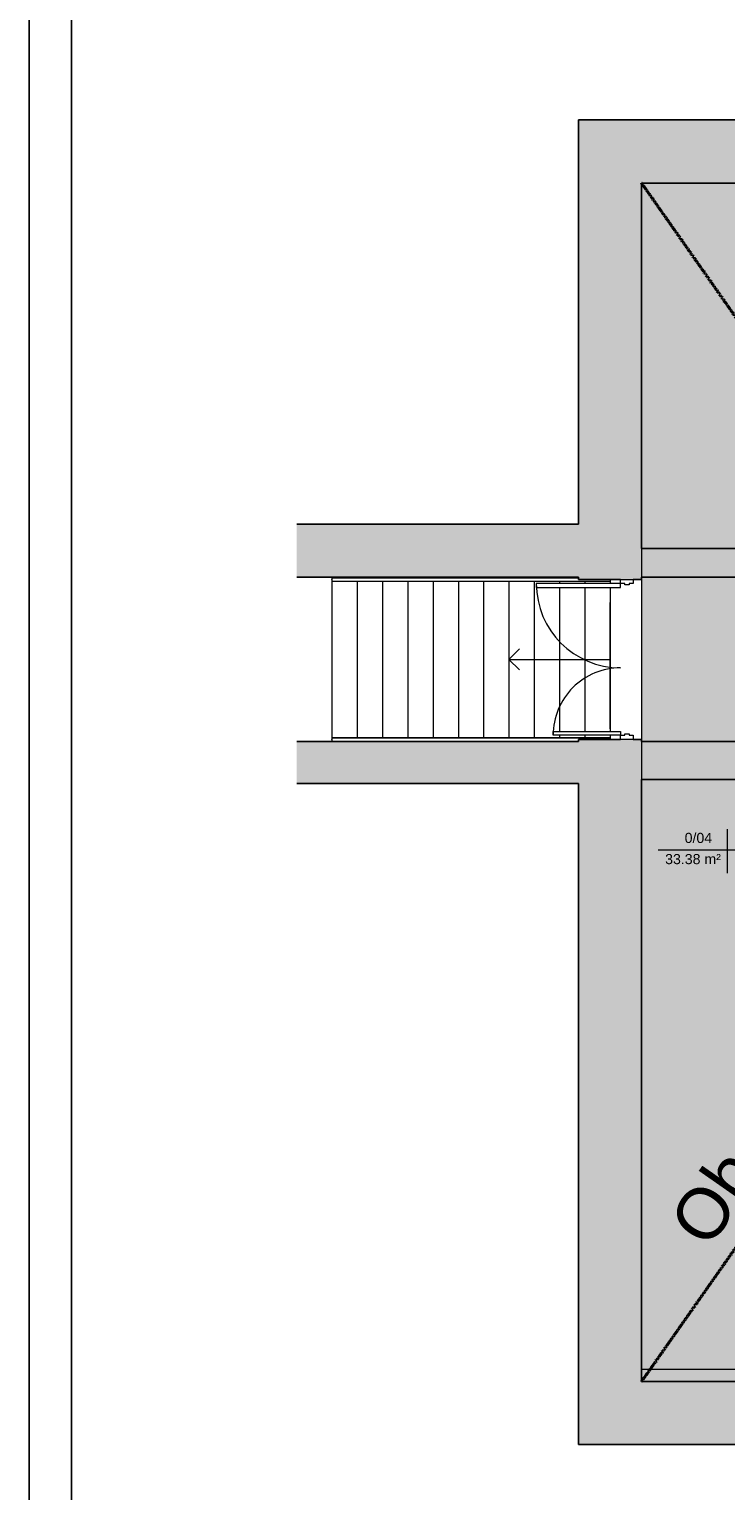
# Model space of a CAD drawing. Header units: inches. Extents: x -112469 to 885939, y -131046 to 286269.
# Tile 38 of 138: x -22272 to -14005, y -118445 to -101092. Entities that reach past the tile are written whole.
import ezdxf

# ---------------------------------------------------------------- set-up
doc = ezdxf.new("R2010")
doc.units = ezdxf.units.IN
doc.header["$MEASUREMENT"] = 0
doc.linetypes.add('Aligning Line 1_8_', pattern=[0.635, 0.3175, -0.3175])
doc.linetypes.add('Ponad', pattern=[0.396875, 0.238125, -0.15875])
for name, color, linetype, lineweight in [('A-AREA', 251, 'Continuous', 9), ('A-AREA-IDEN', 251, 'Continuous', 9), ('A-DETL', 251, 'Continuous', 9), ('A-DETL-GENF', 254, 'Continuous', 9), ('A-DETL-THIN', 251, 'Continuous', 9), ('A-DOOR', 251, 'Continuous', 9), ('A-DOOR-FRAM', 251, 'Continuous', 18), ('A-FLOR', 251, 'Continuous', 9), ('A-FLOR-HRAL', 251, 'Continuous', 9), ('A-WALL', 251, 'Continuous', 9), ('A-WALL-PATT', 254, 'Continuous', 25), ('G-ANNO-TEXT', 251, 'Continuous', 9), ('S-STRS', 251, 'Continuous', 9), ('S-STRS-ANNO', 251, 'Continuous', 9)]:
    doc.layers.add(name, color=color, linetype=linetype, lineweight=lineweight)
doc.styles.add('Arial', font='arial.ttf', dxfattribs={"height": 25})
doc.styles.add('Arial_5', font='arial.ttf', dxfattribs={"height": 20})

# ---------------------------------------------------------------- blocks, each defined once
blk = doc.blocks.new('Typ poręczy górnej - Górna poręcz_wewnętrzny_-448010-3_Poziom parteru')
at = {"layer": 'A-FLOR-HRAL'}
for p, q in [((15158.1, -9576.2), (14828.1, -9576.2)), ((15158.1, -9578), (15158.1, -9578.2)), ((14828.1, -9580.2), (15120.6, -9580.2))]:
    blk.add_line(p, q, dxfattribs=at)
at = {"layer": 'A-FLOR-HRAL', "flags": 128}
blk.add_lwpolyline([(14828.1, -9578.4), (14828.1, -9578.2), (14828.1, -9578)], dxfattribs=at)
blk = doc.blocks.new('Typ poręczy górnej - Górna poręcz_wewnętrzny_-V5-3_Poziom parteru')
at = {"layer": 'A-FLOR-HRAL'}
for p, q in [((14828.1, -9576.2), (14828.1, -9580.2)), ((14828.1, -9576.2), (15158.1, -9576.2)), ((15158.1, -9576.2), (15158.1, -9578.2)), ((14828.1, -9580.2), (15120.6, -9580.2))]:
    blk.add_line(p, q, dxfattribs=at)
blk = doc.blocks.new('Typ poręczy górnej - Górna poręcz_wewnętrzny_-448021-3_Poziom parteru')
at = {"layer": 'A-FLOR-HRAL'}
for p, q in [((15120.6, -9386.3), (14828.1, -9386.3)), ((14828.1, -9390.3), (15158.1, -9390.3)), ((15158.1, -9388.3), (15158.1, -9388.5))]:
    blk.add_line(p, q, dxfattribs=at)
at = {"layer": 'A-FLOR-HRAL', "flags": 128}
blk.add_lwpolyline([(14828.1, -9388.5), (14828.1, -9388.3), (14828.1, -9388)], dxfattribs=at)
blk = doc.blocks.new('Typ poręczy górnej - Górna poręcz_wewnętrzny_-V6-3_Poziom parteru')
at = {"layer": 'A-FLOR-HRAL'}
for p, q in [((14828.1, -9386.3), (14828.1, -9390.3)), ((14828.1, -9386.3), (15120.6, -9386.3)), ((14828.1, -9390.3), (15158.1, -9390.3)), ((15158.1, -9388.2), (15158.1, -9390.3))]:
    blk.add_line(p, q, dxfattribs=at)
blk = doc.blocks.new('Drzwi-korytarz-niesymetryczne-wpuszczane - Drzwi dwuskrzydłowe 1800 x 2100mm-575839-3_Poziom parteru')
at = {"layer": 'A-DOOR', "lineweight": 18}
for p, q in [((-85.5, 11.865), (-90, 11.865)), ((-90, 11.865), (-90, -88.135)), ((-85.5, -88.135), (-85.5, 11.865)), ((85.5, 11.865), (90, 11.865)), ((85.5, -68.135), (85.5, 11.865)), ((90, 11.865), (90, -68.135)), ((90, -68.135), (85.5, -68.135)), ((-90, -88.135), (-85.5, -88.135))]:
    blk.add_line(p, q, dxfattribs=at)
at = {"layer": 'A-DOOR'}
for centre, radius, start, end in [((-90, 11.865), 100, 270, 360), ((90, 11.865), 80, 180, 270)]:
    blk.add_arc(centre, radius, start, end, dxfattribs=at)
at = {"layer": 'A-DOOR-FRAM'}
for p, q in [((-95, 26.865), (-90, 26.865)), ((-95, 11.865), (-95, 26.865)), ((-90, 26.865), (-90, 21.94375)), ((-90, 21.94375), (-88.4125, 21.94375)), ((-88.4125, 21.94375), (-88.4125, 16.84125)), ((88.4125, 21.94375), (90, 21.94375)), ((88.4125, 16.84125), (88.4125, 21.94375)), ((90, 26.865), (95, 26.865)), ((90, 21.94375), (90, 26.865)), ((95, 26.865), (95, 11.865)), ((-90, 11.865), (-95, 11.865)), ((-90, 16.84125), (-90, 11.865)), ((-88.4125, 16.84125), (-90, 16.84125)), ((90, 16.84125), (88.4125, 16.84125)), ((90, 11.865), (90, 16.84125)), ((95, 11.865), (90, 11.865))]:
    blk.add_line(p, q, dxfattribs=at)
blk = doc.blocks.new('Etyk_pom_1_mala - Etyk_pom_1_mala-219433-3_Poziom parteru')
at = {"layer": 'A-AREA-IDEN'}
for p, q in [((-0.096, 0.144), (-0.096, -0.378)), ((-0.915, -0.101), (0.666, -0.101))]:
    blk.add_line(p, q, dxfattribs=at)
blk = doc.blocks.new('piwnica')
at = {"layer": 'A-DETL-GENF', "true_color": 0xe5e5e5}
blk.add_hatch(color=254, dxfattribs=at).paths.add_polyline_path([(5976.08, -1014.99), (7726.09, -1014.99), (7726.09, 6132.75), (5516.09, 6132.75), (5516.09, 6582.75), (7726.09, 6582.75), (7726.09, 8532.75), (7096.09, 8532.75), (7096.09, 8872.75), (7726.09, 8872.75), (7726.09, 11962.75), (7696.09, 11963.62), (7696.09, 12062.75), (7726.09, 12062.75), (7726.09, 13212.75), (6146.09, 13212.75), (6146.09, 12062.75), (6846.09, 12062.75), (6846.09, 11962.75), (5386.09, 11962.75), (5386.09, 11862.75), (5286.09, 11862.75), (5286.09, 12062.75), (6046.09, 12062.75), (6046.09, 13212.75), (2376.09, 13212.75), (2376.09, 10842.75), (5286.09, 10842.75), (5286.09, 10962.75), (5386.09, 10962.75), (5386.09, 8872.75), (6196.09, 8872.75), (6196.09, 8532.75), (5086.09, 8532.75), (5086.09, 8872.75), (5286.09, 8872.75), (5286.09, 10742.75), (2376.09, 10742.75), (2376.09, 8872.75), (4036.09, 8872.75), (4036.09, 8532.75), (326.09, 8532.75), (326.09, 8872.75), (2276.09, 8872.75), (2276.09, 13212.75), (-2253.91, 13212.75), (-2253.91, 8872.75), (-573.91, 8872.75), (-573.91, 8532.75), (-2253.91, 8532.75), (-2253.91, 6582.75), (-403.91, 6582.75), (-403.91, 6132.75), (-2253.91, 6132.75), (-2253.91, -1014.99), (2416.09, -1014.99), (2416.09, 6132.75), (496.09, 6132.75), (496.09, 6582.75), (4616.09, 6582.75), (4616.09, 6132.75), (2566.09, 6132.75), (2566.09, -1014.99), (5770.69, -1014.99)])
at = {"layer": 'A-WALL-PATT', "lineweight": 9}
h = blk.add_hatch(color=251, dxfattribs=at)
h.paths.add_polyline_path([(-3003.91, -1764.99), (-2253.91, -1764.99), (-2253.91, 6607.75), (-3003.91, 6607.75), (-3003.91, -1014.99)])
h.paths.add_polyline_path([(-2386.02, 8507.75), (-2253.91, 8507.75), (-2253.91, 13962.75), (-3003.91, 13962.75), (-3003.91, 8507.75), (-2454.14, 8507.75)])
h = blk.add_hatch(color=251, dxfattribs=at)
h.paths.add_polyline_path([(6046.09, 13212.75), (6726.09, 13212.75), (6726.09, 13962.75), (5770.69, 13962.75), (5770.69, 13212.75), (5976.08, 13212.75)])
h.paths.add_polyline_path([(-2253.91, 13212.75), (-853.91, 13212.75), (-853.91, 13962.75), (-2253.91, 13962.75), (-2253.91, 13396.56)])
h.paths.add_polyline_path([(1520.69, 13212.75), (3396.09, 13212.75), (3396.09, 13962.75), (1520.69, 13962.75), (1520.69, 13396.56)])
h = blk.add_hatch(color=251, dxfattribs=at)
h.paths.add_polyline_path([(2416.09, -1014.99), (2566.09, -1014.99), (2566.09, 6132.75), (4616.09, 6132.75), (4616.09, 6582.75), (496.09, 6582.75), (496.09, 6132.75), (2416.09, 6132.75), (2416.09, -867.25)])
h.paths.add_polyline_path([(-1065.69, 6132.75), (-403.91, 6132.75), (-403.91, 6582.75), (-2253.91, 6582.75), (-2253.91, 6132.75), (-1945.91, 6132.75)])
h.paths.add_polyline_path([(5664.55, 6132.75), (7726.09, 6132.75), (7726.09, 6582.75), (5516.09, 6582.75), (5516.09, 6132.75), (5562.44, 6132.75)])
h.paths.add_polyline_path([(6149.74, 8532.75), (6196.09, 8532.75), (6196.09, 8872.75), (5386.09, 8872.75), (5386.09, 10962.75), (5286.09, 10962.75), (5286.09, 10842.75), (2376.09, 10842.75), (2376.09, 13212.75), (2276.09, 13212.75), (2276.09, 8872.75), (326.09, 8872.75), (326.09, 8532.75), (4036.09, 8532.75), (4036.09, 8872.75), (2376.09, 8872.75), (2376.09, 10742.75), (5286.09, 10742.75), (5286.09, 8872.75), (5086.09, 8872.75), (5086.09, 8532.75), (6126.09, 8532.75)])
h.paths.add_polyline_path([(7096.09, 8532.75), (7726.09, 8532.75), (7726.09, 8872.75), (7096.09, 8872.75), (7096.09, 8567.75)])
h.paths.add_polyline_path([(-573.91, 8532.75), (-573.91, 8872.75), (-2253.91, 8872.75), (-2253.91, 8532.75), (-620.26, 8532.75)])
h.paths.add_polyline_path([(5286.09, 11862.75), (5386.09, 11862.75), (5386.09, 11962.75), (6846.09, 11962.75), (6846.09, 12062.75), (6146.09, 12062.75), (6146.09, 13212.75), (6046.09, 13212.75), (6046.09, 12062.75), (5286.09, 12062.75), (5286.09, 11909.1)])
h.paths.add_polyline_path([(7696.09, 11962.75), (7726.09, 11962.75), (7726.09, 12062.75), (7696.09, 12062.75), (7696.09, 11963.62)])
for points in [[(-3266.24, 8532.75), (-3003.91, 8532.75), (-3003.91, 9162.75), (-6347.02, 9162.75), (-6347.02, 8532.75), (-3706.35, 8532.75)], [(-3266.24, 6082.75), (-3003.91, 6082.75), (-3003.91, 6582.75), (-6347.02, 6582.75), (-6347.02, 6082.75), (-3706.35, 6082.75)]]:
    blk.add_hatch(color=251, dxfattribs=at).paths.add_polyline_path(points)
h = blk.add_hatch(color=251, dxfattribs=at)
h.paths.add_polyline_path([(8186.09, -1764.99), (8186.09, -1014.99), (5770.69, -1014.99), (5770.69, -1764.99), (7736.52, -1764.99)])
h.paths.add_polyline_path([(2416.09, -1764.99), (3396.09, -1764.99), (3396.09, -1014.99), (1620.69, -1014.99), (1620.69, -1764.99)])
h.paths.add_polyline_path([(-753.91, -1764.99), (-753.91, -1014.99), (-2253.91, -1014.99), (-2253.91, -1764.99)])
at = {"layer": 'A-AREA', "color": 251}
blk.add_line((-2628.91, 6732.75), (-2628.91, 8232.75), dxfattribs=at)
at = {"layer": 'A-DETL', "color": 251, "linetype": 'Aligning Line 1_8_', "lineweight": 50}
for p, q in [((-2253.91, 13212.75), (7726.09, -1014.99)), ((7746.09, 13212.75), (-2253.91, -1014.99))]:
    blk.add_line(p, q, dxfattribs=at)
at = {"layer": 'A-DETL-THIN', "color": 251}
for p, q in [((7726.09, 13212.75), (-2253.91, 13212.75)), ((-2253.91, 13212.75), (-2253.91, -1014.99)), ((-2253.91, -1014.99), (7726.09, -1014.99))]:
    blk.add_line(p, q, dxfattribs=at)
at = {"layer": 'A-FLOR', "color": 251}
for p, q in [((-2628.91, 8487.35), (-2628.91, 8457.75)), ((-2628.91, 8412.75), (-2628.91, 6702.75)), ((-2628.91, 6657.75), (-2628.91, 6628.15)), ((-2253.91, -867.25), (2416.09, -867.25))]:
    blk.add_line(p, q, dxfattribs=at)
at = {"layer": 'A-WALL', "color": 251, "lineweight": 25}
for p, q in [((-3003.91, 13962.75), (-3003.91, 9162.75)), ((-853.91, 13962.75), (-3003.91, 13962.75)), ((-2253.91, 8872.75), (-2253.91, 13212.75)), ((-2253.91, 13212.75), (-853.91, 13212.75)), ((-3003.91, 9162.75), (-6347.02, 9162.75)), ((-620.26, 8872.75), (-2253.91, 8872.75)), ((-6347.02, 8532.75), (-3003.91, 8532.75)), ((-3003.91, 8532.75), (-3003.91, 8507.75)), ((-3003.91, 8507.75), (-2503.91, 8507.75)), ((-2353.91, 8507.75), (-2253.91, 8507.75)), ((-2253.91, 8507.75), (-2253.91, 8532.75)), ((-2253.91, 8532.75), (-620.26, 8532.75)), ((-2503.91, 6607.75), (-3003.91, 6607.75)), ((-3003.91, 6607.75), (-3003.91, 6582.75)), ((-2253.91, 6607.75), (-2353.91, 6607.75)), ((-2253.91, 6582.75), (-2253.91, 6607.75)), ((-3003.91, 6582.75), (-6347.02, 6582.75)), ((-450.26, 6582.75), (-2253.91, 6582.75)), ((-6347.02, 6082.75), (-3003.91, 6082.75)), ((-3003.91, 6082.75), (-3003.91, -1764.99)), ((-2253.91, -1014.99), (-2253.91, 6132.75)), ((-2253.91, 6132.75), (-450.26, 6132.75)), ((-753.91, -1014.99), (-2253.91, -1014.99)), ((-3003.91, -1764.99), (-753.91, -1764.99))]:
    blk.add_line(p, q, dxfattribs=at)
at = {"layer": 'S-STRS', "color": 251}
for p, q in [((-5928.91, 8532.75), (-5928.91, 8527.35)), ((-5628.91, 8532.75), (-5628.91, 8527.35)), ((-5328.91, 8532.75), (-5328.91, 8527.35)), ((-5028.91, 8532.75), (-5028.91, 8527.35)), ((-4728.91, 8532.75), (-4728.91, 8527.35)), ((-4428.91, 8532.75), (-4428.91, 8527.35)), ((-4128.91, 8532.75), (-4128.91, 8527.35)), ((-3828.91, 8532.75), (-3828.91, 8527.35)), ((-3528.91, 8532.75), (-3528.91, 8527.35)), ((-3228.91, 8532.75), (-3228.91, 8527.35)), ((-5928.91, 8487.35), (-5928.91, 6628.15)), ((-5628.91, 8487.35), (-5628.91, 6628.15)), ((-5328.91, 8487.35), (-5328.91, 6628.15)), ((-5028.91, 8487.35), (-5028.91, 6628.15)), ((-4728.91, 8487.35), (-4728.91, 6628.15)), ((-4428.91, 8487.35), (-4428.91, 6628.15)), ((-4128.91, 8487.35), (-4128.91, 6628.15)), ((-3828.91, 8487.35), (-3828.91, 6628.15)), ((-3528.91, 8487.35), (-3528.91, 6628.15)), ((-3228.91, 8487.35), (-3228.91, 8457.75)), ((-3228.91, 8412.75), (-3228.91, 6702.75)), ((-2928.91, 8487.35), (-2928.91, 8457.75)), ((-2928.91, 8412.75), (-2928.91, 6702.75)), ((-2628.91, 8487.35), (-2628.91, 8457.75)), ((-2628.91, 8412.75), (-2628.91, 6702.75)), ((-3228.91, 6657.75), (-3228.91, 6628.15)), ((-2928.91, 6657.75), (-2928.91, 6628.15)), ((-2628.91, 6657.75), (-2628.91, 6628.15)), ((-5928.91, 6588.15), (-5928.91, 6582.75)), ((-5628.91, 6588.15), (-5628.91, 6582.75)), ((-5328.91, 6588.15), (-5328.91, 6582.75)), ((-5028.91, 6588.15), (-5028.91, 6582.75)), ((-4728.91, 6588.15), (-4728.91, 6582.75)), ((-4428.91, 6588.15), (-4428.91, 6582.75)), ((-4128.91, 6588.15), (-4128.91, 6582.75)), ((-3828.91, 6588.15), (-3828.91, 6582.75)), ((-3528.91, 6588.15), (-3528.91, 6582.75)), ((-3228.91, 6588.15), (-3228.91, 6582.75))]:
    blk.add_line(p, q, dxfattribs=at)
at = {"layer": 'S-STRS', "color": 251, "linetype": 'Ponad'}
for p, q in [((-5928.91, 8532.75), (-5928.91, 8527.35)), ((-5628.91, 8532.75), (-5628.91, 8527.35)), ((-5328.91, 8532.75), (-5328.91, 8527.35)), ((-5028.91, 8532.75), (-5028.91, 8527.35)), ((-4728.91, 8532.75), (-4728.91, 8527.35)), ((-4428.91, 8532.75), (-4428.91, 8527.35)), ((-4128.91, 8532.75), (-4128.91, 8527.35)), ((-3828.91, 8532.75), (-3828.91, 8527.35)), ((-3528.91, 8532.75), (-3528.91, 8527.35)), ((-3228.91, 8532.75), (-3228.91, 8527.35)), ((-5928.91, 8487.35), (-5928.91, 6628.15)), ((-5628.91, 8487.35), (-5628.91, 6628.15)), ((-5328.91, 8487.35), (-5328.91, 6628.15)), ((-5028.91, 8487.35), (-5028.91, 6628.15)), ((-4728.91, 8487.35), (-4728.91, 6628.15)), ((-4428.91, 8487.35), (-4428.91, 6628.15)), ((-4128.91, 8487.35), (-4128.91, 6628.15)), ((-3828.91, 8487.35), (-3828.91, 6628.15)), ((-3528.91, 8487.35), (-3528.91, 6628.15)), ((-3228.91, 8487.35), (-3228.91, 8457.75)), ((-3228.91, 8412.75), (-3228.91, 6702.75)), ((-2928.91, 8487.35), (-2928.91, 8457.75)), ((-2928.91, 8412.75), (-2928.91, 6702.75)), ((-3228.91, 6657.75), (-3228.91, 6628.15)), ((-2928.91, 6657.75), (-2928.91, 6628.15)), ((-5928.91, 6588.15), (-5928.91, 6582.75)), ((-5628.91, 6588.15), (-5628.91, 6582.75)), ((-5328.91, 6588.15), (-5328.91, 6582.75)), ((-5028.91, 6588.15), (-5028.91, 6582.75)), ((-4728.91, 6588.15), (-4728.91, 6582.75)), ((-4428.91, 6588.15), (-4428.91, 6582.75)), ((-4128.91, 6588.15), (-4128.91, 6582.75)), ((-3828.91, 6588.15), (-3828.91, 6582.75)), ((-3528.91, 6588.15), (-3528.91, 6582.75)), ((-3228.91, 6588.15), (-3228.91, 6582.75))]:
    blk.add_line(p, q, dxfattribs=at)
at = {"layer": 'S-STRS-ANNO', "color": 251}
for p, q in [((-3828.91, 7557.75), (-3703.91, 7682.75)), ((-3828.91, 7557.75), (-3528.91, 7557.75)), ((-3828.91, 7557.75), (-3703.91, 7432.75)), ((-3528.91, 7557.75), (-3228.91, 7557.75)), ((-3228.91, 7557.75), (-2928.91, 7557.75)), ((-2928.91, 7557.75), (-2628.91, 7557.75))]:
    blk.add_line(p, q, dxfattribs=at)
at = {"layer": 'A-AREA-IDEN', "color": 251, "xscale": 999.9999999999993, "yscale": 999.9999999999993, "zscale": 999.9999999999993}
blk.add_blockref('Etyk_pom_1_mala - Etyk_pom_1_mala-219433-3_Poziom parteru', (-1141.3, 5396.81), dxfattribs=at)
at = {"layer": 'A-DOOR', "color": 251, "xscale": 10, "yscale": 10, "zscale": 10, "rotation": 270}
blk.add_blockref('Drzwi-korytarz-niesymetryczne-wpuszczane - Drzwi dwuskrzydłowe 1800 x 2100mm-575839-3_Poziom parteru', (-2622.56, 7557.75), dxfattribs=at)
at = {"layer": 'A-FLOR-HRAL', "color": 251, "xscale": 10, "yscale": 10, "zscale": 10}
for name in ['Typ poręczy górnej - Górna poręcz_wewnętrzny_-448021-3_Poziom parteru', 'Typ poręczy górnej - Górna poręcz_wewnętrzny_-V6-3_Poziom parteru', 'Typ poręczy górnej - Górna poręcz_wewnętrzny_-448010-3_Poziom parteru', 'Typ poręczy górnej - Górna poręcz_wewnętrzny_-V5-3_Poziom parteru']:
    blk.add_blockref(name, (-154210.13, 102389.9), dxfattribs=at)
at = {"layer": 'A-AREA-IDEN', "color": 251, "char_height": 120, "attachment_point": 1, "style": 'Arial'}
for s, insert, width in [('0/04', (-1743.21, 5498.53), 424.8944), ('33.38 m²', (-1974.57, 5246.82), 857.8056)]:
    blk.add_mtext(s, dxfattribs=dict(at, insert=insert, width=width))
at = {"layer": 'G-ANNO-TEXT', "color": 251, "insert": (-1955.12, 887.03), "char_height": 600, "width": 16643.0325, "attachment_point": 1, "rotation": 55.043017, "style": 'Arial_5'}
blk.add_mtext('Obszar poza zakresem opracowania', dxfattribs=at)

msp = doc.modelspace()

# ---------------------------------------------------------------- block references
msp.add_blockref('piwnica', (-12750, -116132))

# ---------------------------------------------------------------- next in the draw order: linework, layer by layer
for points in [[(-22272, -89046), (52228, -89046), (52228, -131046), (-22272, -131046)], [(-21772, -89546), (51728, -89546), (51728, -130546), (-21772, -130546)]]:
    msp.add_lwpolyline(points, close=True)

doc.saveas('drawing.dxf')
